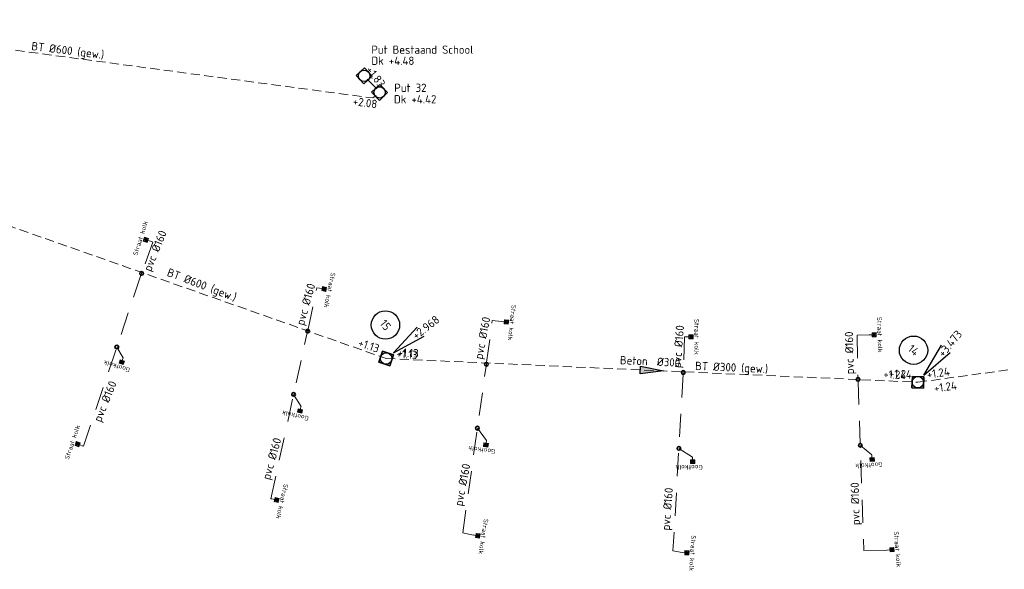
# Model space of a CAD drawing. Header units: metres. Extents: x 146089 to 148495, y 409778 to 410773.
# Tile 11 of 19: x 147909 to 148016, y 410409 to 410469. Entities that reach past the tile are written whole.
import ezdxf
from ezdxf.enums import TextEntityAlignment as Align

# ---------------------------------------------------------------- set-up
doc = ezdxf.new("R2010")
doc.units = ezdxf.units.M
doc.linetypes.add('RI-HWA', pattern=[7.4, 5, -2.4])
doc.linetypes.add('RI-HWA_KOLKAANSLUITING', pattern=[4.3, 2.5, -1.8])
for name, color, linetype, lineweight in [('B-WE-RI-BOVENAANZICHT_KOLK-G', 150, 'Continuous', 13), ('B-WE-RI-HWA_KOLKAANSLUITING_PVC_160-G', 150, 'RI-HWA_KOLKAANSLUITING', 18), ('B-WE-RI-HWA_PUTNUMMER-S', 150, 'Continuous', 25), ('B-WE-RI-HWA_RIOOLPUT_INSPECTIEPUT-S', 150, 'Continuous', 25), ('B-WE-RI-HWA_STROOMRICHTING-S', 150, 'Continuous', 25), ('B-WE-RI-HWA_TRANSPORTLEIDING-G', 150, 'RI-HWA', 18), ('wh-nw-beton600', 93, 'riolering', 35), ('wh-nw-inlaat', 7, 'Continuous', 35), ('X-XX-AL-T18', 10, 'Continuous', 18)]:
    doc.layers.add(name, color=color, linetype=linetype, lineweight=lineweight)
doc.styles.add('NLCS-ISO', font='NLCS-ISO.TTF')
doc.linetypes.add('riolering', pattern='A,28,-5,[22,RTW.shx,S=1,R=0,X=0,Y=0],-5', length=38)

# ---------------------------------------------------------------- blocks, each defined once
blk = doc.blocks.new('*U43')
at = {"ltscale": 0.1}
blk.add_hatch(color=256, dxfattribs=at).paths.add_polyline_path([(2.5, 0), (-2.5, -0.83), (-2.5, 0.83)])
at = {"ltscale": 0.1, "flags": 128}
blk.add_lwpolyline([(2.5, 0), (-2.5, -0.83), (-2.5, 0.83)], close=True, dxfattribs=at)
at = {"ltscale": 0.1, "style": 'NLCS-ISO'}
for tag, p in [('BOBL', (-50.87, 0)), ('MAT', (-1, 0.5))]:
    blk.add_attdef(tag, text='', height=1.8, dxfattribs=at).set_placement(p, align=Align.BOTTOM_RIGHT)
for tag, p in [('DIA', (1, 0.5)), ('BOBR', (50.34, 0))]:
    blk.add_attdef(tag, text='', height=1.8, dxfattribs=at).set_placement(p, align=Align.BOTTOM_LEFT)
blk.add_attdef('JVA', text='', height=1.8, dxfattribs=at).set_placement((0, -1), align=Align.TOP_CENTER)
blk = doc.blocks.new('*U44')
at = {"ltscale": 0.1}
blk.add_hatch(color=256, dxfattribs=at).paths.add_polyline_path([(2.5, 0), (-2.5, -0.83), (-2.5, 0.83)])
at = {"ltscale": 0.1, "flags": 128}
blk.add_lwpolyline([(2.5, 0), (-2.5, -0.83), (-2.5, 0.83)], close=True, dxfattribs=at)
at = {"ltscale": 0.1, "style": 'NLCS-ISO'}
for tag, p in [('MAT', (-1, 0.5)), ('BOBL', (-51.85, -3.24))]:
    blk.add_attdef(tag, text='', height=1.8, dxfattribs=at).set_placement(p, align=Align.BOTTOM_RIGHT)
for tag, p in [('DIA', (1, 0.5)), ('BOBR', (52.53, 0))]:
    blk.add_attdef(tag, text='', height=1.8, dxfattribs=at).set_placement(p, align=Align.BOTTOM_LEFT)
blk.add_attdef('JVA', text='', height=1.8, dxfattribs=at).set_placement((0, -1), align=Align.TOP_CENTER)
blk = doc.blocks.new('*U49')
for q in [(-1.25, 9.5), (1.25, 9.5)]:
    blk.add_line((0, 2), q)
blk.add_circle((-5.84, 4.37), 3.09)
at = {"ltscale": 0.1, "style": 'NLCS-ISO'}
blk.add_attdef('PUTHGT', text='', height=1.8, rotation=90, dxfattribs=at).set_placement((-0.03, 7.65), align=Align.MIDDLE_LEFT)
blk.add_attdef('PUTNR', text='', height=1.8, dxfattribs=at).set_placement((-5.84, 4.37), align=Align.MIDDLE_CENTER)
blk = doc.blocks.new('*U50')
for q in [(-1.25, 9.5), (1.25, 9.5)]:
    blk.add_line((0, 2), q)
blk.add_circle((-5.19, 4.75), 3.09)
at = {"ltscale": 0.1, "style": 'NLCS-ISO'}
blk.add_attdef('PUTHGT', text='', height=1.8, rotation=90, dxfattribs=at).set_placement((-0.03, 7.65), align=Align.MIDDLE_LEFT)
blk.add_attdef('PUTNR', text='', height=1.8, dxfattribs=at).set_placement((-5.19, 4.75), align=Align.MIDDLE_CENTER)
blk = doc.blocks.new('B-SRI-PUT_VWA-SO')
at = {"flags": 128}
blk.add_lwpolyline([(-2, 2), (2, 2), (2, -2), (-2, -2)], close=True, dxfattribs=at)
at = {"lineweight": -3, "flags": 128}
blk.add_lwpolyline([(2, -2), (2, 2), (-2, 2), (-2, -2)], close=True, dxfattribs=at)
at = {"lineweight": -3}
blk.add_circle((0, 0), 2, dxfattribs=at)
blk = doc.blocks.new('A$C37C53854')
at = {"layer": 'B-WE-RI-BOVENAANZICHT_KOLK-G', "lineweight": 5}
for p, q in [((0.22, 0.22), (-0.23, 0.22)), ((-0.23, 0.22), (-0.23, -0.23)), ((0.21, 0.2), (-0.21, 0.2)), ((-0.21, 0.2), (-0.21, -0.2)), ((0.2, 0.2), (-0.2, 0.2)), ((-0.2, 0.2), (-0.2, -0.2)), ((0.2, -0.2), (0.2, 0.2)), ((0.21, -0.2), (0.21, 0.2)), ((0.22, -0.23), (0.22, 0.22)), ((-0.23, -0.23), (0.22, -0.23)), ((-0.21, -0.2), (0.21, -0.2)), ((-0.2, -0.2), (0.2, -0.2)), ((0, -0.23, -0.46), (0, -0.54, -0.46))]:
    blk.add_line(p, q, dxfattribs=at)
for points in [[(-0.2, -0.19), (-0.2, -0.18), (-0.22, -0.18), (-0.22, -0.19)], [(0.2, -0.19), (0.2, -0.18), (0.22, -0.18), (0.22, -0.19)]]:
    blk.add_lwpolyline(points, close=True, dxfattribs=at)
blk.add_circle((0, 0), 0.015, dxfattribs=at)
for centre, radius, start, end in [((-0.17, 0.08), 0.02, 83.5914, 275.7467), ((-0.2, -0.18, -2.63), 0.289, 55.0277, 83.9968), ((-0.16, -0.12), 0.187, 54.468, 92.6646), ((-0.04, 0.04, -2.63), 0.015, 229.091, 56.6426), ((0, 0.17), 0.02, 23.5914, 215.7467), ((-0.16, 0.08), 0.16, 352.9134, 29.0436), ((0.01, 0.06, -2.63), 0.015, 169.091, 356.6426), ((-0.29, 0.08), 0.322, 355.7559, 17.4965), ((0.06, 0.02, -2.63), 0.015, 109.091, 296.6426), ((-0.03, 0.2), 0.187, 294.468, 332.6646), ((-0.06, 0.27, -2.63), 0.289, 295.0277, 323.9968), ((0.16, 0.11), 0.02, 323.5914, 155.7467), ((-0.16, -0.11), 0.02, 143.5914, 335.7467), ((0.06, -0.27, -2.63), 0.289, 115.0277, 143.9968), ((0.03, -0.2), 0.187, 114.468, 152.6646), ((-0.06, -0.02, -2.63), 0.015, 289.091, 116.6426), ((-0.01, -0.06, -2.63), 0.015, 349.091, 176.6426), ((0.29, -0.08), 0.322, 175.7559, 197.4965), ((0, -0.17), 0.02, 203.5914, 35.7467), ((0.16, -0.08), 0.16, 172.9134, 209.0436), ((0.04, -0.04, -2.63), 0.015, 49.091, 236.6426), ((0.2, 0.18, -2.63), 0.289, 235.0277, 263.9968), ((0.16, 0.12), 0.187, 234.468, 272.6646), ((0.17, -0.08), 0.02, 263.5914, 95.7467)]:
    blk.add_arc(centre, radius, start, end, dxfattribs=at)
at = {"linetype": 'Continuous', "lineweight": 5, "insert": (0, 0.36, -3.14), "char_height": 0.5, "width": 3.4824, "attachment_point": 8, "style": 'NLCS-ISO'}
blk.add_mtext('Straat kolk', dxfattribs=at)
blk = doc.blocks.new('A$C246B5BF5')
at = {"lineweight": 5}
for p, q in [((0.24, 0.2), (-0.24, 0.2)), ((-0.24, 0.2), (-0.24, -0.2)), ((0.22, 0.17), (-0.22, 0.17)), ((0.22, 0.17), (-0.22, 0.17)), ((-0.22, 0.17), (-0.22, -0.17)), ((-0.22, 0.17), (-0.22, 0.14)), ((-0.2, 0.12), (-0.2, -0.12)), ((-0.18, 0.12), (-0.18, -0.12)), ((-0.15, 0.12), (-0.15, -0.12)), ((-0.12, 0.12), (-0.12, -0.12)), ((-0.09, 0.12), (-0.09, -0.12)), ((-0.07, 0.12), (-0.07, -0.12)), ((-0.04, 0.12), (-0.04, -0.12)), ((-0.02, 0.12), (-0.02, -0.12)), ((0.02, 0.12), (0.02, -0.12)), ((0.04, 0.12), (0.04, -0.12)), ((0.07, 0.12), (0.07, -0.12)), ((0.09, 0.12), (0.09, -0.12)), ((0.12, 0.12), (0.12, -0.12)), ((0.15, 0.12), (0.15, -0.12)), ((0.18, 0.12), (0.18, -0.12)), ((0.2, 0.12), (0.2, -0.12)), ((0.22, -0.17), (0.22, 0.17)), ((0.22, 0.14), (0.22, 0.17)), ((0.24, -0.2), (0.24, 0.2)), ((-0.24, -0.2), (0.24, -0.2)), ((-0.22, -0.14), (-0.22, -0.17)), ((-0.22, -0.17), (0.22, -0.17)), ((-0.22, -0.17), (0.22, -0.17)), ((0.22, -0.17), (0.22, -0.14))]:
    blk.add_line(p, q, dxfattribs=at)
for points in [[(-0.21, 0.16), (-0.21, 0.15), (-0.23, 0.15), (-0.23, 0.16)], [(0.21, 0.16), (0.21, 0.15), (0.23, 0.15), (0.23, 0.16)]]:
    blk.add_lwpolyline(points, close=True, dxfattribs=at)
for centre, start, end in [((-0.22, 0.12), 0, 90), ((-0.16, 0.12), 0, 180), ((-0.11, 0.12), 0, 180), ((-0.05, 0.12), 0, 180), ((0, 0.12), 0, 180), ((0.05, 0.12), 0, 180), ((0.11, 0.12), 0, 180), ((0.16, 0.12), 0, 180), ((0.22, 0.12), 90, 180), ((-0.22, -0.12), 270, 0), ((-0.16, -0.12), 180, 0), ((-0.11, -0.12), 180, 0), ((-0.05, -0.12), 180, 0), ((0, -0.12), 180, 0), ((0.05, -0.12), 180, 0), ((0.11, -0.12), 180, 0), ((0.16, -0.12), 180, 0), ((0.22, -0.12), 180, 270)]:
    blk.add_arc(centre, 0.0153, start, end, dxfattribs=at)
at = {"layer": 'B-WE-RI-BOVENAANZICHT_KOLK-G', "lineweight": 5}
blk.add_line((0, 0.2, -0.46), (0, 0.5, -0.46), dxfattribs=at)
at = {"linetype": 'Continuous', "lineweight": 5, "insert": (1.11, -0.85, -3.14), "char_height": 0.5, "width": 2.0371, "attachment_point": 1, "rotation": 180, "style": 'NLCS-ISO'}
blk.add_mtext('Gootkolk', dxfattribs=at)

msp = doc.modelspace()

# ---------------------------------------------------------------- linework, layer by layer
at = {"layer": 'B-WE-RI-HWA_KOLKAANSLUITING_PVC_160-G'}
for points in [[(147923.44, 410444.84), (147922.3, 410441.63)], [(147923.19, 410444.93), (147923.44, 410444.84)], [(147922.22, 410441.43), (147922.15, 410441.23)], [(147922.3, 410441.63), (147922.22, 410441.43)], [(147922.15, 410441.23), (147915.91, 410422.64)], [(147940.34, 410435.37), (147941.3, 410439.87)], [(147941.3, 410439.87), (147941.58, 410439.84)], [(147959.77, 410431.76), (147960.39, 410436.31)], [(147961.41, 410436.2), (147960.39, 410436.31)], [(147936.29, 410416.91), (147940.23, 410434.96)], [(147940.23, 410434.96), (147940.3, 410435.16)], [(147940.3, 410435.16), (147940.34, 410435.37)], [(147981.32, 410434.53), (147981.2, 410430.86)], [(147981.49, 410434.53), (147981.32, 410434.53)], [(148001.42, 410434.74), (148000.11, 410434.7)], [(148000.11, 410434.7), (148000.19, 410430.11)], [(147920.21, 410432.25), (147919.53, 410433.42)], [(147959.75, 410431.55), (147959.77, 410431.76)], [(147957.17, 410413.18), (147959.72, 410431.34)], [(147959.72, 410431.34), (147959.75, 410431.55)], [(147981.18, 410430.65), (147981.17, 410430.44)], [(147981.2, 410430.86), (147981.18, 410430.65)], [(147981.17, 410430.44), (147980.06, 410411.23)], [(148000.19, 410430.11), (148000.2, 410429.89)], [(148000.2, 410429.89), (148000.21, 410429.68)], [(148000.21, 410429.68), (148000.84, 410411.27)], [(147939.58, 410426.94), (147938.77, 410428.27)], [(147959.76, 410423.25), (147958.77, 410424.59)], [(147915.77, 410422.68), (147915.91, 410422.64)], [(147982.19, 410421.43), (147980.7, 410422.38)], [(148001.7, 410421.67), (148000.45, 410422.72)], [(147936.29, 410416.91), (147936.4, 410416.89)], [(147957.17, 410413.18), (147958.3, 410412.96)], [(148000.84, 410411.27), (148003.35, 410411.32)], [(147980.06, 410411.23), (147981.05, 410411.06)]]:
    msp.add_lwpolyline(points, dxfattribs=at)
at = {"layer": 'B-WE-RI-HWA_TRANSPORTLEIDING-G', "ltscale": 0.2, "elevation": 2.04}
msp.add_lwpolyline([(147883.56, 410469.05), (147947.38, 410460.53), (147947.76, 410460.79)], dxfattribs=at)
at = {"layer": 'B-WE-RI-HWA_TRANSPORTLEIDING-G', "ltscale": 0.2}
for points in [[(147889.41, 410453.1), (147948.84, 410432.17)], [(148006.71, 410429.59), (148066.49, 410437.73), (148126.69, 410439.41), (148178.45, 410426.57)], [(147948.84, 410432.17), (148006.71, 410429.59)]]:
    msp.add_lwpolyline(points, dxfattribs=at)
at = {"layer": 'wh-nw-beton600'}
msp.add_polyline3d([(147946.78, 410462.58, 1.83), (147947.82, 410461.53, 1.83)], dxfattribs=at)
at = {"layer": 'wh-nw-inlaat'}
for centre in [(147922.22, 410441.43, 1.73), (147940.3, 410435.16, 1.82), (147919.53, 410433.42, 3.06), (147959.75, 410431.55, 1.55), (147981.18, 410430.65, 1.6), (148000.2, 410429.89, 1.63), (147938.77, 410428.27, 2.06), (147958.77, 410424.59, 1.9), (147980.7, 410422.38, 1.98), (148000.45, 410422.72, 2.28)]:
    msp.add_circle(centre, 0.2, dxfattribs=at)

# ---------------------------------------------------------------- block references
at = {"layer": 'B-WE-RI-BOVENAANZICHT_KOLK-G'}
for p, rotation in [((147920.06, 410431.78, 2.87), 342.4107527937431), ((147939.46, 410426.46, 2.94), 346.8796708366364), ((147959.7, 410422.76, 3.06), 352.3830427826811), ((148001.73, 410421.17, 3.43), 3.517009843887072)]:
    msp.add_blockref('A$C246B5BF5', p, dxfattribs=dict(at, rotation=rotation))
msp.add_blockref('A$C246B5BF5', (147982.19, 410420.93, 3.23), dxfattribs=at)
at = {"layer": 'B-WE-RI-HWA_KOLKAANSLUITING_PVC_160-G'}
for p, rotation in [((147922.68, 410445.09, 2.48), 72.7725117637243), ((147942.1, 410439.73, 2.53), 258.4601703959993), ((147961.94, 410436.14, 2.63), 263.7999811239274), ((147982.03, 410434.53, 2.84), 270.2070299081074), ((148001.96, 410434.75, 3.02), 271.5739727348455), ((147915.26, 410422.86, 2.89), 71.2905211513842), ((147936.93, 410416.76, 2.99), 256.9623504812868), ((147958.83, 410412.88, 3.08), 261.2655750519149), ((147981.58, 410411.02, 3.28), 266.1485831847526), ((148003.89, 410411.36, 3.51), 274.5463344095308)]:
    msp.add_blockref('A$C37C53854', p, dxfattribs=dict(at, rotation=rotation))
at = {"layer": 'B-WE-RI-HWA_PUTNUMMER-S', "xscale": 0.4999999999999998, "yscale": 0.4999999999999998, "zscale": 0.4999999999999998}
for name, p, rotation, values in [('*U49', (147948.84, 410432.17, 0.07), 307.9717419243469, {'PUTNR': '15', 'PUTHGT': '+2.968'}), ('*U50', (148006.71, 410429.59, 0.07), 320.1495440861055, {'PUTNR': '14', 'PUTHGT': '+3.473'})]:
    msp.add_blockref(name, p, dxfattribs=dict(at, rotation=rotation)).add_auto_attribs(values)
at = {"layer": 'B-WE-RI-HWA_RIOOLPUT_INSPECTIEPUT-S', "xscale": 0.3100003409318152, "yscale": 0.3100003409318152, "zscale": 0.3100003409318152}
for p, rotation in [((147946.44, 410462.94, 4.48), 313.067942), ((147948.13, 410461.14), 313.067942), ((147948.84, 410432.17), 161.1225645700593), ((148006.71, 410429.59), 177.9733699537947)]:
    msp.add_blockref('B-SRI-PUT_VWA-SO', p, dxfattribs=dict(at, rotation=rotation))
at = {"layer": 'B-WE-RI-HWA_STROOMRICHTING-S', "xscale": 0.4999999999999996, "yscale": 0.4999999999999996, "zscale": 0.4999999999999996}
for name, p, rotation, values in [('*U44', (148036.51, 410433.65), 7.751848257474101, {'MAT': 'Beton', 'DIA': 'Ø300', 'BOBL': '+1.24', 'BOBR': '+1.35'}), ('*U43', (147977.77, 410430.88), 357.4493656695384, {'MAT': 'Beton', 'DIA': 'Ø300', 'BOBL': '+1.13', 'BOBR': '+1.24'})]:
    msp.add_blockref(name, p, dxfattribs=dict(at, rotation=rotation)).add_auto_attribs(values)

# ---------------------------------------------------------------- texts
at = {"layer": 'X-XX-AL-T18', "style": 'NLCS-ISO'}
for s, p in [('Put Bestaand School', (147947.23, 410465.34)), ('Dk +4.48', (147947.23, 410464.13)), ('Put 32', (147949.73, 410461.19)), ('Dk +4.42', (147949.69, 410459.94))]:
    msp.add_text(s, height=0.9, dxfattribs=at).set_placement(p)
for s, rotation, p in [('pvc %%C160', 67.8561, (147923.23, 410441.57, -1.38)), ('BT %%C600 (gew.)', 339.2397, (147924.91, 410441.19)), ('pvc %%C160', 74.195, (147939.88, 410435.71, -1.38)), ('pvc %%C160', 79.1997, (147959.32, 410432.03, -1.38)), ('pvc %%C160', 85.5117, (147980.91, 410431.11, -1.38)), ('pvc %%C160', 91.221, (147999.75, 410430.46, -1.38)), ('BT %%C300 (gew.)', 357.4962, (147982.45, 410430.93)), ('pvc %%C160', 67.8561, (147917.79, 410425.18, -1.38)), ('pvc %%C160', 74.195, (147936.18, 410418.9, -1.38)), ('pvc %%C160', 79.1997, (147957.14, 410416.05, -1.38)), ('pvc %%C160', 91.221, (148000.38, 410414.04, -1.38)), ('pvc %%C160', 85.5117, (147979.7, 410413.43, -1.38))]:
    msp.add_text(s, height=0.9, rotation=rotation, dxfattribs=at).set_placement(p)
at = {"layer": 'X-XX-AL-T18', "char_height": 0.9, "attachment_point": 1, "line_spacing_factor": 0.903614, "style": 'NLCS-ISO'}
for s, insert, rotation in [('BT %%C600 (gew.)', (147910.3, 410466.65), 352.8923), ('+1.83', (147947.28, 410464.11), 307.996), ('+2.08', (147945.29, 410460.64), 352.6286), ('+1.13', (147946.01, 410434.37), 341.5063), ('+1.13', (147950, 410433.14), 356.1903), ('+1.24', (148003.59, 410431.03), 356.1903), ('+1.24', (148007.63, 410430.87), 8.1149)]:
    msp.add_mtext(s, dxfattribs=dict(at, insert=insert, rotation=rotation))

doc.saveas('drawing.dxf')
